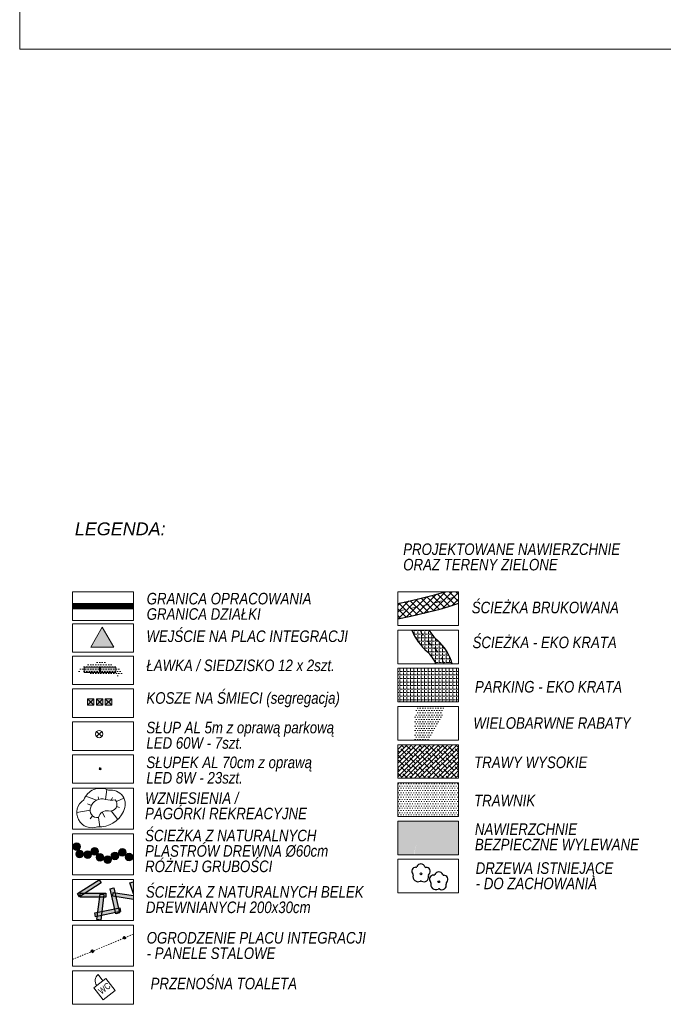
# Model space of a CAD drawing. Header units: inches. Extents: x -32 to 818, y -661 to 218.
# Tile 2 of 256: x 392 to 443, y -11 to 66. Entities that reach past the tile are written whole.
import ezdxf

# ---------------------------------------------------------------- set-up
doc = ezdxf.new("R2010")
doc.units = ezdxf.units.IN
doc.header["$LTSCALE"] = 0.01
doc.header["$MEASUREMENT"] = 0
for name, pattern in [('DASHDOT', [1, 0.5, -0.25, 0, -0.25]), ('DASHED', [0.75, 0.5, -0.25]), ('sm05_500', [1, 0.5, -0.5])]:
    doc.linetypes.add(name, pattern=pattern)
doc.layers.get('0').update_dxf_attribs({"lineweight": 5})
for name, color, linetype, lineweight in [('_at_bezpieczna_OBRYS', 30, 'Continuous', 25), ('_AT_próba projektowania', 30, 'Continuous', 9), ('_AT_wymiar', 1, 'Continuous', 18), ('_at_zabawki_', 240, 'Continuous', 5), ('_at_ŁAWKI LEŻAKI', 212, 'Continuous', 5)]:
    doc.layers.add(name, color=color, linetype=linetype, lineweight=lineweight)
for name, color, linetype, lineweight, true_color in [('_at_bezpieczna_szraf', 7, 'Continuous', 5, 0x990026), ('_at_drewno', 7, 'Continuous', 25, 0x503b2e), ('_AT_GRANICA DZIAŁKI', 7, 'Continuous', 30, 0x328b2c), ('_AT_GRANICA OPRACOWANIA', 7, 'Continuous', 50, 0xf17127), ('_at_parkingi', 7, 'Continuous', 9, 0x75a823), ('_AT_RABATY', 7, 'Continuous', 9, 0x993299), ('_AT_trawniki', 7, 'Continuous', 9, 0x008e00), ('_at_wyposażenie', 7, 'Continuous', 5, 0x557494), ('_at_ŚCIEŻKI', 7, 'Continuous', 15, 0x444041)]:
    doc.layers.add(name, color=color, linetype=linetype, lineweight=lineweight, true_color=true_color)
doc.layers.get('_AT_wymiar').off()
doc.styles.add('ARIAL', font='arial.ttf', dxfattribs={"height": 1})
picture_1 = doc.add_image_def('image2.jpg', size_in_pixel=(4690, 2966))

# ---------------------------------------------------------------- blocks, each defined once
blk = doc.blocks.new('PAGÓREK REKREACYJNY')
at = {"layer": '_AT_próba projektowania', "color": 251}
for points in [[(-0.8121938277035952, 2.17420238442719, 0.4463331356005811), (-2.753445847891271, 1.422964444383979, 0.9082063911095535), (-1.663818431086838, -0.6612222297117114, 0.3240328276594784), (0.3379315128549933, 0.5321159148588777, 0.6358193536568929)], [(-0.3011193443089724, 1.441350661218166, -0.7481691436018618), (-0.8121938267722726, 0.5729395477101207, 0.3900399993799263), (-1.603320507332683, 0.05345103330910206, -0.5837089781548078), (-2.208299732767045, 0.8512258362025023, -0.4066297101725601), (-1.06482251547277, 1.469501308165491, 0.1086182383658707)]]:
    blk.add_lwpolyline(points, format="xyb", close=True, dxfattribs=at)
for points in [[(-1.762265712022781, 1.392849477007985), (-2.594713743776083, 1.724756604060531)], [(-1.629663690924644, 1.666638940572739), (-1.573692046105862, 1.46952074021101)], [(-1.06482251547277, 1.469501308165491), (-0.9494109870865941, 2.234933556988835)], [(-0.5061308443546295, 1.613453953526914), (-0.6189427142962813, 1.412742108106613)], [(-0.2023031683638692, 1.290613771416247), (0.3710212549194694, 1.573345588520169)], [(-2.454030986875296, 1.128140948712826), (-2.156065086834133, 0.9825228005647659)], [(0.04566339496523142, 0.8422716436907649), (-0.1855110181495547, 0.9182847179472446)], [(-2.255468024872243, 0.6231654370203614), (-3.289512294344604, 0.4334088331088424)], [(-2.250016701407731, -0.0398512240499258), (-2.055144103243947, 0.1870318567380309)], [(-1.603320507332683, 0.05345103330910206), (-1.486965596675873, -0.669109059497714)], [(-1.11111006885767, 0.07773745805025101), (-1.309067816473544, 0.4674808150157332)], [(-0.6137176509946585, 0.5619343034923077), (-0.09915326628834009, -0.1040519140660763)]]:
    blk.add_lwpolyline(points, dxfattribs=at)
blk = doc.blocks.new('ławki 1')
at = {"layer": '_AT_trawniki'}
h = blk.add_hatch(dxfattribs=at)
h.set_pattern_fill('TRIDOTS', color=256, scale=0.2)
h.set_pattern_definition([(0, (0, 0), (0.1, 0.1732050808), [0, -0.2])])
edge = h.paths.add_edge_path()
edge.add_ellipse((-0.8044153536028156, -1.742378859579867), major_axis=(-2.64742784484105, 0), ratio=1, start_angle=280.98457747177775, end_angle=305.3259570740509, ccw=False)
edge.add_ellipse((-0.6373858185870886, -1.247443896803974), major_axis=(-2.20854142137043, 0), ratio=1, start_angle=253.7710653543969, end_angle=287.70036572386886, ccw=False)
edge.add_ellipse((-0.4176299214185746, -0.9419800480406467), major_axis=(-1.858084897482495, 0), ratio=1, start_angle=222.9629143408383, end_angle=257.6479223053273, ccw=False)
edge.add_ellipse((0.7446450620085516, 0.146664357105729), major_axis=(-0.265638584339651, 0), ratio=1, start_angle=96.09093337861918, end_angle=221.982498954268, ccw=False)
edge.add_ellipse((-1.102309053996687, -38.89179114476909), major_axis=(38.81963126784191, 0), ratio=1, start_angle=87.23131216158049, end_angle=88.92430498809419)
edge.add_ellipse((-0.8361253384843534, -4.267947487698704), major_axis=(4.214410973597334, 0), ratio=1, start_angle=83.69830346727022, end_angle=96.52070272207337)
edge.add_ellipse((-1.76616835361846, 3.471758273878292), major_axis=(-3.581613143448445, 0.01488053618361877), ratio=0.999853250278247, start_angle=82.5209329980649, end_angle=97.47906699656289, ccw=False)
edge.add_ellipse((-2.171399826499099, 0.1796601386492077), major_axis=(-0.2639296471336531, 0.1350535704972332), ratio=0.8993943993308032, start_angle=-30.96214470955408, end_angle=99.60673010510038, ccw=False)
at = {"layer": '_at_ŚCIEŻKI'}
h = blk.add_hatch(color=33, dxfattribs=at)
h.dxf.hatch_style = 1
h.paths.add_polyline_path([(-0.7594419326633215, 0.5591303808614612), (-0.7594419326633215, 0.1591303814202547), (-1.959441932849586, 0.1591303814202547), (-1.959441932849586, 0.5591303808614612)])
h.paths.add_polyline_path([(0.5097434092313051, 0.5591303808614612), (0.5097434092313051, 0.1591303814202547), (-0.6902565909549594, 0.1591303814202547), (-0.6902565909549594, 0.5591303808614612)])
at = {"layer": '_at_ŁAWKI LEŻAKI'}
for points in [[(-0.7594419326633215, 0.5591303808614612), (-0.7594419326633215, 0.1591303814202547), (-1.959441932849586, 0.1591303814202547), (-1.959441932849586, 0.5591303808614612)], [(0.5097434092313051, 0.5591303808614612), (0.5097434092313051, 0.1591303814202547), (-0.6902565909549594, 0.1591303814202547), (-0.6902565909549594, 0.5591303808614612)]]:
    blk.add_lwpolyline(points, close=True, dxfattribs=at)
blk = doc.blocks.new('SM SM')
at = {"layer": '_at_ŁAWKI LEŻAKI'}
h = blk.add_hatch(color=254, dxfattribs=at)
h.dxf.hatch_style = 1
h.paths.add_polyline_path([(-0.5215174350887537, 0.4995439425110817), (-0.0215174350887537, 0.4995439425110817), (-0.0215174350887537, -0.0004560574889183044), (-0.5215174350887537, -0.0004560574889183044)])
h.paths.add_polyline_path([(-1.218990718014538, 0.4995439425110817), (-0.7189907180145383, 0.4995439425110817), (-0.7189907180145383, -0.0004560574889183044), (-1.218990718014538, -0.0004560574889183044)])
h.paths.add_polyline_path([(-1.904119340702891, 0.4995439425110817), (-1.404119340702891, 0.4995439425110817), (-1.404119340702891, -0.0004560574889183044), (-1.904119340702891, -0.0004560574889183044)])
for points in [[(-1.904119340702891, 0.4995439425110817), (-1.404119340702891, 0.4995439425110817), (-1.404119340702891, -0.0004560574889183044), (-1.904119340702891, -0.0004560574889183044)], [(-1.218990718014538, 0.4995439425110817), (-0.7189907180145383, 0.4995439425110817), (-0.7189907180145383, -0.0004560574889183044), (-1.218990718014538, -0.0004560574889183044)], [(-0.5215174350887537, 0.4995439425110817), (-0.0215174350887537, 0.4995439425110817), (-0.0215174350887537, -0.0004560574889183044), (-0.5215174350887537, -0.0004560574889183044)]]:
    blk.add_lwpolyline(points, close=True, dxfattribs=at)
for points in [[(-1.404119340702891, 0.4995439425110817), (-1.904119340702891, -0.0004560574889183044)], [(-1.904119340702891, 0.4995439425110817), (-1.404119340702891, -0.0004560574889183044)], [(-0.7189907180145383, 0.4995439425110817), (-1.218990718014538, -0.0004560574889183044)], [(-1.218990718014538, 0.4995439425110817), (-0.7189907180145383, -0.0004560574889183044)], [(-0.0215174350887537, 0.4995439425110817), (-0.5215174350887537, -0.0004560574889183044)], [(-0.5215174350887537, 0.4995439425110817), (-0.0215174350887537, -0.0004560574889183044)]]:
    blk.add_lwpolyline(points, dxfattribs=at)
blk = doc.blocks.new('asasasa')
at = {"layer": '_AT_próba projektowania', "linetype": 'Continuous'}
h = blk.add_hatch(color=0, dxfattribs=at)
h.dxf.hatch_style = 1
h.paths.add_polyline_path([(0.9447429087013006, 6.613200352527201), (-5.254828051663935, 4.124771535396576), (0, 0)])
at = {"layer": '_AT_próba projektowania', "color": 0, "linetype": 'Continuous', "lineweight": 0}
blk.add_lwpolyline([(0.9447429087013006, 6.613200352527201), (-5.254828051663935, 4.124771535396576), (0, 0)], close=True, dxfattribs=at)
blk = doc.blocks.new('QEWRTQWTERWTEWRTTRE')
at = {"layer": '_at_ŁAWKI LEŻAKI', "linetype": 'Continuous'}
blk.add_lwpolyline([(-18.07124509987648, 20.43313095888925), (-17.47124509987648, 20.43313095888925), (-17.47124509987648, 21.03313095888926)], dxfattribs=at)
blk.add_lwpolyline([(-18.37124509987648, 20.43313095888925), (-17.17124509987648, 20.43313095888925), (-17.17124509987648, 19.23313095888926), (-18.37124509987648, 19.23313095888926)], close=True, dxfattribs=at)
blk.add_arc((-17.47124509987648, 20.43313095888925), 0.6000000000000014, 90.00000000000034, 180.0000000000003, dxfattribs=at)
at = {"layer": '_at_ŁAWKI LEŻAKI', "linetype": 'Continuous', "insert": (-18.21589458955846, 20.13533700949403), "char_height": 0.5, "width": 18.04906746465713, "attachment_point": 1, "style": 'ARIAL'}
blk.add_mtext('\\pxsm0.8;{\\fArial Narrow|b0|i0|c238|p34;WC}', dxfattribs=at)
blk = doc.blocks.new('LISCIASTE')
at = {"layer": '_AT_trawniki', "color": 126, "lineweight": 30}
blk.add_circle((4.263256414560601e-14, 0), 0.06778779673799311, dxfattribs=at)
for centre, radius, start, end in [((-0.00311174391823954, 0.4399035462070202), 0.3318704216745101, 19.87530326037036, 158.5436810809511), ((-0.4213443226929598, 0.2054152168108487), 0.3042905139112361, 84.69887283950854, 224.797356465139), ((-0.3992775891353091, 0.606539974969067), 0.09832184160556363, 273.525873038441, 332.604421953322), ((0.3821248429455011, 0.581472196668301), 0.07857899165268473, 201.4545276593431, 269.9898955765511), ((0.4028229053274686, 0.1942944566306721), 0.309293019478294, 316.1529875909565, 93.8397062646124), ((-0.6865286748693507, -0.07021109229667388), 0.07857899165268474, 342.6450566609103, 51.18042457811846), ((-0.2300715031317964, -0.2132368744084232), 0.3997614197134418, 162.5937727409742, 297.5780967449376), ((0.00977584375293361, -0.6492286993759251), 0.09832184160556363, 64.77679988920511, 123.8553488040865), ((0.2463819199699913, -0.2800428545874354), 0.3412393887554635, 235.2088526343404, 15.83524049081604), ((0.7078295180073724, -0.1364343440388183), 0.1424103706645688, 125.1296235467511, 200.766828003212)]:
    blk.add_arc(centre, radius, start, end, dxfattribs=at)
blk = doc.blocks.new('LAMPA')
at = {"layer": '_at_wyposażenie', "color": 5, "lineweight": 20}
for p, q in [((0.2023125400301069, -0.2023125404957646), (-0.2023125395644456, 0.2023125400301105)), ((-0.2023125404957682, -0.2023125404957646), (0.2023125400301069, 0.2023125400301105))]:
    blk.add_line(p, q, dxfattribs=at)
blk.add_circle((-2.328306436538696e-10, -2.328270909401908e-10), 0.2861131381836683, dxfattribs=at)
blk = doc.blocks.new('lampa_2')
at = {"layer": '_at_wyposażenie', "color": 5, "lineweight": 30}
blk.add_lwpolyline([(-0.07499999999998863, -0.05000000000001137), (0.07499999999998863, -0.05000000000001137), (0.07499999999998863, 0.04999999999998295), (-0.07499999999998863, 0.04999999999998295)], close=True, dxfattribs=at)
at = {"layer": '_at_wyposażenie', "color": 5}
for points in [[(-0.07499999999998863, 0.04999999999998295), (0.07499999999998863, -0.05000000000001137)], [(0.07499999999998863, 0.04999999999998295), (-0.07499999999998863, -0.05000000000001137)]]:
    blk.add_lwpolyline(points, dxfattribs=at)

msp = doc.modelspace()

# ---------------------------------------------------------------- hatches: boundary and pattern name
at = {"layer": '_at_bezpieczna_szraf', "true_color": 0xd63e55}
h = msp.add_hatch(color=13, dxfattribs=at)
h.dxf.hatch_style = 1
h.paths.add_polyline_path([(425.8025112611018, 10.26846731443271), (425.309556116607, 10.10295228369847)])
h.paths.add_polyline_path([(426.637141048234, 0.7855880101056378), (421.9084666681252, 0.7855880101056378), (421.9084666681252, 3.405961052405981), (426.637141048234, 3.405961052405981)])
edge = h.paths.add_edge_path()
edge.add_line((426.637141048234, 3.405961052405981), (426.637141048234, 0.7855880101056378))
edge.add_line((426.637141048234, 0.7855880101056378), (423.1691427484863, 0.7855880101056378))
edge.add_arc((427.8827631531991, 0.07816351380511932), 4.766410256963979, 135.71908116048, 171.4646999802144, ccw=False)
edge.add_line((424.4703695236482, 3.405961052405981), (426.637141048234, 3.405961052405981))
at = {"layer": '_at_bezpieczna_szraf', "true_color": 0xe9e5ce}
h = msp.add_hatch(color=254, dxfattribs=at)
h.dxf.hatch_style = 1
edge = h.paths.add_edge_path()
edge.add_line((426.637141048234, 0.7855880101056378), (423.1981459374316, 0.7855880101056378))
edge.add_arc((427.607348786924, 0.2638920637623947), 4.439959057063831, 134.953556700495, 173.2521478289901, ccw=False)
edge.add_line((424.4703695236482, 3.405961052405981), (426.637141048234, 3.405961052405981))
edge.add_line((426.637141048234, 3.405961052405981), (426.637141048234, 0.7855880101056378))
at = {"layer": '_at_parkingi', "lineweight": 5}
h = msp.add_hatch(dxfattribs=at)
h.set_pattern_fill('ANGLE', color=256)
h.set_pattern_definition([(0, (242.2514563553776, 1.196785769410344), (0, 0.275), [0.2, -0.075]), (90, (242.2514563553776, 1.196785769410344), (-0.275, 1.683889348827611e-17), [0.2, -0.075])])
h.paths.add_polyline_path([(422.9991523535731, 18.2903292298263), (423.6537491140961, 18.29032922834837, 0.1055700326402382), (424.5971734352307, 17.06383383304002, 0.0007680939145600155), (424.60585643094, 17.05647230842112, -0.1223113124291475), (425.5233709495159, 15.66995618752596), (424.8779775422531, 15.66995618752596, 0.1021028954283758), (424.2083434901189, 16.60687508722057, -0.12215887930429)])
h.paths.add_polyline_path([(423.6537491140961, 18.2903292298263), (424.3339387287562, 18.29032922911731, 0.08342694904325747), (425.0018023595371, 17.50744808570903, -0.1364073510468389), (426.1542258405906, 15.66995618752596), (425.5233709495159, 15.66995618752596, 0.1223113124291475), (424.60585643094, 17.05647230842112, 0.0008256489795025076), (424.5971734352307, 17.06383383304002, -0.1055700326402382), (423.6537491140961, 18.29032922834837)])
h = msp.add_hatch(dxfattribs=at)
h.set_pattern_fill('ANGLE', color=256)
h.set_pattern_definition([(0, (-6571057.676698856, -5534581.308505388), (0, 0.275), [0.2, -0.075]), (90, (-6571057.676698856, -5534581.308505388), (-0.275, 1.683889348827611e-17), [0.2, -0.075])])
h.paths.add_polyline_path([(421.9084666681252, 15.31345559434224), (426.637141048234, 15.31345559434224), (426.637141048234, 12.69308255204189), (421.9084666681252, 12.69308255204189)])
at = {"layer": '_AT_RABATY'}
h = msp.add_hatch(dxfattribs=at)
h.set_pattern_fill('TRIDOTS', color=256, scale=0.2)
h.set_pattern_definition([(0, (2.561139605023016, 2.665130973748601), (0.1, 0.1732050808), [0, -0.2])])
h.paths.add_polyline_path([(423.2243790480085, 11.40610782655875), (423.3311562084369, 12.2135757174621), (423.3472228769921, 12.33658195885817), (425.527724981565, 12.33658195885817), (425.5304350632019, 12.29978222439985), (425.5054048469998, 12.07338803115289), (425.4459198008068, 11.84107783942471), (425.3585075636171, 11.60671696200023), (425.1260120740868, 11.14730440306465), (424.8599053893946, 10.72550488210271), (424.6004486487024, 10.34322360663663), (424.3709495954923, 9.961233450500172), (424.2654923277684, 9.71620891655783), (423.1989101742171, 9.71620891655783), (423.1835471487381, 9.988012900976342), (423.1815391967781, 10.72167229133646)])
at = {"layer": '_AT_trawniki'}
h = msp.add_hatch(dxfattribs=at)
h.set_pattern_fill('TRIDOTS', color=256, scale=0.2)
h.set_pattern_definition([(0, (2.561139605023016, 0.4224299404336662), (0.1, 0.1732050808), [0, -0.2])])
h.paths.add_polyline_path([(421.9084666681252, 6.382834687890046), (426.637141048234, 6.382834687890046), (426.637141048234, 3.762461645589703), (421.9084666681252, 3.762461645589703)])
at = {"layer": '_at_wyposażenie'}
h = msp.add_hatch(dxfattribs=at)
h.set_pattern_fill('ANSI38', color=256, scale=2)
h.set_pattern_definition([(45, (2.561139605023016, 2.936690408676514), (-0.1767766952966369, 0.1767766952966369), []), (135, (2.561139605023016, 2.936690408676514), (-0.5303300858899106, 0.1767766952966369), [0.625, -0.375])])
h.paths.add_polyline_path([(421.9084666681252, 9.35970832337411), (426.637141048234, 9.35970832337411), (426.637141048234, 6.739335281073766), (421.9084666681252, 6.739335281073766)])
at = {"layer": '_at_ŚCIEŻKI', "lineweight": 5, "true_color": 0x566061}
h = msp.add_hatch(dxfattribs=at)
h.set_pattern_fill('ANSI37', color=251, scale=3)
h.set_pattern_definition([(45, (-6571057.676698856, -5534581.858245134), (-0.2651650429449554, 0.2651650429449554), []), (135, (-6571057.676698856, -5534581.858245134), (-0.2651650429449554, -0.2651650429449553), [])])
h.paths.add_polyline_path([(426.637141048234, 21.26720286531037), (426.637141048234, 18.73237476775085), (421.9084666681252, 18.73237476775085), (421.9084666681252, 20.37226147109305), (422.6670796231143, 20.52957207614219), (423.8413299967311, 20.79579208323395), (424.7713734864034, 21.03092340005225), (425.5066373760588, 21.24187274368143), (425.945629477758, 21.26720286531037), (426.4804415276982, 21.26720286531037), (426.5624200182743, 21.26720286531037)])
h.paths.add_polyline_path([(426.637141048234, 18.73237476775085), (421.9084666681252, 18.73237476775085), (421.9084666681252, 19.14673260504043), (422.9215914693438, 19.35682033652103), (424.1210982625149, 19.62876634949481), (425.0839821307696, 19.87220028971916), (425.8593023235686, 20.094641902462), (426.4961180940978, 20.30361093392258), (426.637141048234, 20.35591543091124)])
at = {"layer": '_at_ŚCIEŻKI', "true_color": 0xb19e5d}
h = msp.add_hatch(color=33, dxfattribs=at)
h.dxf.hatch_style = 1
edge = h.paths.add_edge_path()
edge.add_ellipse((396.9091298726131, 1.402589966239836), major_axis=(0.3, 0), ratio=1, start_angle=0, end_angle=360)
at = {"layer": '_at_ŚCIEŻKI', "true_color": 0xaa8968}
h = msp.add_hatch(color=45, dxfattribs=at)
h.dxf.hatch_style = 1
edge = h.paths.add_edge_path()
edge.add_ellipse((397.1465229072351, 0.8403433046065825), major_axis=(0.3, 0), ratio=1, start_angle=0, end_angle=360)
at = {"layer": '_at_ŚCIEŻKI', "true_color": 0xb19e5d}
h = msp.add_hatch(color=33, dxfattribs=at)
h.dxf.hatch_style = 1
edge = h.paths.add_edge_path()
edge.add_ellipse((397.7565596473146, 0.7805513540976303), major_axis=(0.3, 0), ratio=1, start_angle=0, end_angle=360)
at = {"layer": '_at_ŚCIEŻKI', "true_color": 0xaa8968}
h = msp.add_hatch(color=45, dxfattribs=at)
h.dxf.hatch_style = 1
edge = h.paths.add_edge_path()
edge.add_ellipse((398.3084993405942, 1.052747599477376), major_axis=(0.3, 0), ratio=1, start_angle=0, end_angle=360)
h = msp.add_hatch(color=45, dxfattribs=at)
h.dxf.hatch_style = 1
edge = h.paths.add_edge_path()
edge.add_ellipse((398.7333079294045, 0.5779615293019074), major_axis=(0.3, 0), ratio=1, start_angle=0, end_angle=360)
at = {"layer": '_at_ŚCIEŻKI', "true_color": 0xb19e5d}
h = msp.add_hatch(color=33, dxfattribs=at)
h.dxf.hatch_style = 1
edge = h.paths.add_edge_path()
edge.add_ellipse((399.8827899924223, 0.690410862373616), major_axis=(0.3, 0), ratio=1, start_angle=0, end_angle=360)
at = {"layer": '_at_ŚCIEŻKI', "true_color": 0xaa8968}
h = msp.add_hatch(color=45, dxfattribs=at)
h.dxf.hatch_style = 1
edge = h.paths.add_edge_path()
edge.add_ellipse((400.4700253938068, 0.9652870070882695), major_axis=(0.3, 0), ratio=1, start_angle=0, end_angle=360)
h = msp.add_hatch(color=45, dxfattribs=at)
h.dxf.hatch_style = 1
edge = h.paths.add_edge_path()
edge.add_ellipse((400.99543708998, 0.6016617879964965), major_axis=(0.3, 0), ratio=1, start_angle=0, end_angle=360)
at = {"layer": '_at_ŚCIEŻKI', "true_color": 0xb19e5d}
h = msp.add_hatch(color=33, dxfattribs=at)
h.dxf.hatch_style = 1
edge = h.paths.add_edge_path()
edge.add_ellipse((399.320543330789, 0.390545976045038), major_axis=(0.3, 0), ratio=1, start_angle=0, end_angle=360)
at = {"layer": '_at_ŚCIEŻKI', "true_color": 0xaa8968}
h = msp.add_hatch(color=45, dxfattribs=at)
h.dxf.hatch_style = 1
h.paths.add_polyline_path([(396.9663066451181, -2.23821105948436), (398.6523638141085, -1.162473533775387), (398.8137244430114, -1.415382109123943), (397.127667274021, -2.491119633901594)])
h = msp.add_hatch(color=45, dxfattribs=at)
h.dxf.hatch_style = 1
h.paths.add_polyline_path([(398.3143870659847, -3.754120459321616), (400.2723697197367, -3.346316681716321), (400.3335402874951, -3.640014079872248), (398.3755576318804, -4.047817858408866)])
h.paths.add_polyline_path([(397.1672299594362, -2.211052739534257), (399.1672299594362, -2.211052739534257), (399.1672299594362, -2.511052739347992), (397.1672299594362, -2.511052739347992)])
h.paths.add_polyline_path([(401.3205194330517, -1.655638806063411), (401.1966712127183, -1.655638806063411), (401.1966712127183, -1.355638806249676), (401.3205194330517, -1.355638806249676)])
h.paths.add_polyline_path([(401.3205194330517, -2.706003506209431), (399.7113458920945, -2.446509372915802), (399.759106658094, -2.150335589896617), (401.3205194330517, -2.402127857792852)])
h = msp.add_hatch(color=45, dxfattribs=at)
h.dxf.hatch_style = 1
h.paths.add_polyline_path([(399.7975170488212, -1.799176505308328), (400.2431491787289, -3.748897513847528), (399.9506910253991, -3.815742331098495), (399.5050588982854, -1.866021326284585)])
h.paths.add_polyline_path([(398.4798815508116, -4.267409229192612), (398.737033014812, -2.284009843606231), (399.0345429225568, -2.322582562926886), (398.7773914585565, -4.305981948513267)])
h.paths.add_polyline_path([(401.3205194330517, -2.254687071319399), (401.0391997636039, -1.41676160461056), (401.3205194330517, -1.32231316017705)])

# ---------------------------------------------------------------- linework, layer by layer
at = {"layer": '_at_drewno'}
for points in [[(396.9663066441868, -2.23821105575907), (398.6523638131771, -1.162473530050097), (398.8137244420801, -1.415382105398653), (397.1276672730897, -2.491119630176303), (396.9663066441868, -2.23821105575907)], [(396.9663066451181, -2.23821105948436), (398.6523638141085, -1.162473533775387), (398.8137244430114, -1.415382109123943), (397.127667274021, -2.491119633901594), (396.9663066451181, -2.23821105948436)], [(401.3205194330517, -2.254687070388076), (401.0391997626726, -1.41676160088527), (401.3235993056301, -1.321279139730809)], [(397.1672299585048, -2.211052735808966), (399.1672299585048, -2.211052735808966), (399.1672299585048, -2.511052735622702), (397.1672299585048, -2.511052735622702), (397.1672299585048, -2.211052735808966)], [(398.4798815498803, -4.267409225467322), (398.7370330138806, -2.284009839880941), (399.0345429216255, -2.322582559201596), (398.7773914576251, -4.305981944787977), (398.4798815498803, -4.267409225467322)], [(399.7975170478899, -1.799176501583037), (400.2431491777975, -3.748897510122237), (399.9506910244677, -3.815742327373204), (399.5050588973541, -1.866021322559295), (399.7975170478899, -1.799176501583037)], [(401.3205194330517, -2.70600350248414), (399.7113458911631, -2.446509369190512), (399.7591066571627, -2.150335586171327)], [(399.7591066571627, -2.150335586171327), (401.3205194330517, -2.402127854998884)], [(398.3143870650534, -3.754120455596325), (400.2723697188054, -3.34631667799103), (400.3335402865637, -3.640014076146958), (398.3755576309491, -4.047817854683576), (398.3143870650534, -3.754120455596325)]]:
    msp.add_lwpolyline(points, dxfattribs=at)
at = {"layer": '_AT_GRANICA DZIAŁKI'}
msp.add_line((401.3205194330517, 20.15335690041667), (396.591845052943, 20.15335690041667), dxfattribs=at)
at = {"layer": '_AT_GRANICA OPRACOWANIA', "linetype": 'DASHED', "lineweight": 60, "ltscale": 400, "const_width": 0.5}
msp.add_lwpolyline([(396.591845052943, 20.15335690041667), (401.3205194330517, 20.15335690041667)], dxfattribs=at)
at = {"layer": '_AT_próba projektowania', "color": 5, "linetype": 'sm05_500', "lineweight": 5, "ltscale": 100}
msp.add_arc((422.2730203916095, 14.51590259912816), 3.449147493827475, 19.54766665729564, 47.63003562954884, dxfattribs=at)
at = {"layer": '_at_wyposażenie', "color": 7, "linetype": 'DASHDOT', "lineweight": 5, "ltscale": 0.7}
msp.add_lwpolyline([(396.591845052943, -7.372878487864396), (401.3205194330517, -5.4137505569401)], dxfattribs=at)
at = {"layer": '_at_wyposażenie', "color": 7, "lineweight": 50}
for points in [[(400.5946475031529, -5.768672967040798), (400.6870230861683, -5.730374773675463), (400.6487248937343, -5.637999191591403), (400.5563493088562, -5.676297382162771)], [(398.1002490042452, -6.802102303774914), (398.1926245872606, -6.763804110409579), (398.1543263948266, -6.671428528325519), (398.0619508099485, -6.709726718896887)]]:
    msp.add_lwpolyline(points, close=True, dxfattribs=at)
at = {"layer": '_at_ŁAWKI LEŻAKI'}
for points in [[(396.591845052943, 21.26720286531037), (401.3205194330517, 21.26720286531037), (401.3205194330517, 19.03951093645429), (396.591845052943, 19.03951093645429)], [(421.9084666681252, 21.26720286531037), (426.637141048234, 21.26720286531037), (426.637141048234, 18.64682982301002), (421.9084666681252, 18.64682982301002)], [(396.591845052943, 18.78682646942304), (401.3205194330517, 18.78682646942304), (401.3205194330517, 16.55913454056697), (396.591845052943, 16.55913454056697)], [(421.9084666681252, 18.2903292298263), (426.637141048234, 18.2903292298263), (426.637141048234, 15.66995618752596), (421.9084666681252, 15.66995618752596)], [(396.591845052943, 16.26570467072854), (401.3205194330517, 16.26570467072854), (401.3205194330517, 14.03801274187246), (396.591845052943, 14.03801274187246)], [(421.9084666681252, 15.31345559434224), (426.637141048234, 15.31345559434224), (426.637141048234, 12.69308255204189), (421.9084666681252, 12.69308255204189)], [(396.591845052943, 13.70383746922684), (401.3205194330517, 13.70383746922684), (401.3205194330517, 11.47614554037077), (396.591845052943, 11.47614554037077)], [(421.9084666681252, 12.33658195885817), (426.637141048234, 12.33658195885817), (426.637141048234, 9.71620891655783), (421.9084666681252, 9.71620891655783)], [(396.591845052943, 11.14197026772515), (401.3205194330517, 11.14197026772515), (401.3205194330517, 8.914278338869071), (396.591845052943, 8.914278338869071)], [(421.9084666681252, 9.35970832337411), (426.637141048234, 9.35970832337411), (426.637141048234, 6.739335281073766), (421.9084666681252, 6.739335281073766)], [(396.591845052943, 8.580103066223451), (401.3205194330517, 8.580103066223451), (401.3205194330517, 6.352411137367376), (396.591845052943, 6.352411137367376)], [(421.9084666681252, 6.382834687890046), (426.637141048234, 6.382834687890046), (426.637141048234, 3.762461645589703), (421.9084666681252, 3.762461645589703)], [(396.591845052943, 5.973585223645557), (401.3205194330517, 5.973585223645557), (401.3205194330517, 2.773585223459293), (396.591845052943, 2.773585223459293)], [(421.9084666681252, 3.405961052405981), (426.637141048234, 3.405961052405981), (426.637141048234, 0.7855880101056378), (421.9084666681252, 0.7855880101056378)], [(396.591845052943, 2.417084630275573), (401.3205194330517, 2.417084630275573), (401.3205194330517, -0.7829153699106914), (396.591845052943, -0.7829153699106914)], [(421.9084666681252, 0.4290874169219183), (426.637141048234, 0.4290874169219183), (426.637141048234, -2.191285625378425), (421.9084666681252, -2.191285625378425)], [(421.9084666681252, 0.4290874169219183), (426.637141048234, 0.4290874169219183), (426.637141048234, -2.191285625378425), (421.9084666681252, -2.191285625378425)], [(421.9084666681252, 0.4290874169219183), (426.637141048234, 0.4290874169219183), (426.637141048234, -2.191285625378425), (421.9084666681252, -2.191285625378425)], [(396.591845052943, -1.139415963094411), (401.3205194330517, -1.139415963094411), (401.3205194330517, -4.339415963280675), (396.591845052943, -4.339415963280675)], [(396.591845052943, -4.695916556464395), (401.3205194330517, -4.695916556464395), (401.3205194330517, -7.89591655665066), (396.591845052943, -7.89591655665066)], [(396.591845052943, -8.25241714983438), (401.3205194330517, -8.25241714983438), (401.3205194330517, -10.87279019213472), (396.591845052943, -10.87279019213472)]]:
    msp.add_lwpolyline(points, close=True, dxfattribs=at)
at = {"layer": '_at_ŚCIEŻKI', "color": 5, "lineweight": 30}
msp.add_lwpolyline([(421.9084666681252, 20.37226147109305), (422.6670796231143, 20.52957207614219), (423.8413299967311, 20.79579208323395), (424.7713734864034, 21.03092340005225), (425.5066373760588, 21.24187274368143), (425.5838288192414, 21.26720286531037), (425.5838288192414, 21.26720286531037), (425.5838288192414, 21.26720286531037)], dxfattribs=at)
at = {"layer": '_at_ŚCIEŻKI', "color": 5, "linetype": 'sm05_500', "lineweight": 5, "ltscale": 100, "flags": 128}
msp.add_lwpolyline([(421.9084666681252, 19.75949703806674), (422.794335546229, 19.94319620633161), (423.981214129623, 20.21227921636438), (424.9276778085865, 20.4515618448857), (425.6829698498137, 20.66825732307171), (426.2981858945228, 20.87013847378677), (426.637141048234, 20.9958547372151)], dxfattribs=at)
at = {"layer": '_at_ŚCIEŻKI', "color": 5, "lineweight": 30, "flags": 128}
msp.add_lwpolyline([(426.637141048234, 20.35591543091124), (426.4961180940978, 20.30361093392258), (425.8593023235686, 20.094641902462), (425.0839821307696, 19.87220028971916), (424.1210982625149, 19.62876634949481), (422.9215914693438, 19.35682033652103), (421.9084666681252, 19.14673260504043)], dxfattribs=at)
at = {"layer": '_at_ŚCIEŻKI'}
for centre in [(396.9091298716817, 1.402589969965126), (397.1465229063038, 0.8403433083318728), (397.7565596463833, 0.7805513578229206), (398.3084993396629, 1.052747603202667), (398.7333079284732, 0.5779615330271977), (399.8827899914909, 0.6904108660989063), (400.4700253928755, 0.9652870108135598), (400.9954370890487, 0.6016617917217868), (399.3205433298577, 0.3905459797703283)]:
    msp.add_circle(centre, 0.3, dxfattribs=at)
at = {"layer": '_at_ŚCIEŻKI', "color": 5, "lineweight": 30}
for centre, radius, start, end in [((426.9975501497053, 19.88630180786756), 4.305149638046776, 201.759562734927, 230.0049117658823), ((426.9975501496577, 19.88630180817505), 3.105149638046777, 210.9290379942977, 230.0049117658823), ((422.2730203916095, 14.51590259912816), 4.049147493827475, 16.55953584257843, 47.63003562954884), ((422.2730203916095, 14.51590259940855), 2.849147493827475, 23.89440110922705, 47.63003562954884)]:
    msp.add_arc(centre, radius, start, end, dxfattribs=at)
at = {"layer": '_at_ŚCIEŻKI', "color": 5, "linetype": 'sm05_500', "lineweight": 5, "ltscale": 100}
msp.add_arc((426.9975501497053, 19.88630180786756), 3.705149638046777, 205.5148129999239, 230.0049117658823, dxfattribs=at)

# ---------------------------------------------------------------- block references
at = {"rotation": 37.73302826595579}
msp.add_blockref('QEWRTQWTERWTEWRTTRE', (425.2679083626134, -14.50127674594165), dxfattribs=at)
at = {"layer": '_at_bezpieczna_OBRYS', "color": 254, "lineweight": 30, "true_color": 0xf1bad1}
for p in [(423.7181432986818, -0.70515875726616), (425.1047378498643, -1.320458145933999)]:
    msp.add_blockref('LISCIASTE', p, dxfattribs=at)
at = {"layer": '_AT_próba projektowania', "color": 2, "linetype": 'Continuous', "xscale": 0.27, "yscale": 0.27, "zscale": 0.27, "rotation": 38.13010236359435}
msp.add_blockref('asasasa', (399.8034759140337, 16.96472924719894), dxfattribs=at)
at = {"layer": '_AT_wymiar'}
msp.add_blockref('LAMPA', (398.6596929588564, 10.18691773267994), dxfattribs=at)
at = {"layer": '_at_wyposażenie', "color": 5, "rotation": 341.9763608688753}
msp.add_blockref('lampa_2', (398.7369893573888, 7.486818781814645), dxfattribs=at)
at = {"layer": '_at_ŁAWKI LEŻAKI'}
for name, p in [('ławki 1', (399.44284895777, 14.83310702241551)), ('SM SM', (399.6589727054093, 12.43673325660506)), ('PAGÓREK REKREACYJNY', (400.20626863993, 3.630494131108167))]:
    msp.add_blockref(name, p, dxfattribs=at)

# ---------------------------------------------------------------- texts
at = {"layer": '_at_zabawki_', "linetype": 'Continuous', "attachment_point": 1, "style": 'ARIAL'}
for s, insert, char_height, width in [('{\\fArial|b0|i1|c238|p34;LEGENDA:}', (396.7663335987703, 26.678839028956), 0.9999999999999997, 25.67450515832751), ('\\pxsm0.8;{\\fArial Narrow|b0|i1|c238|p34;PROJEKTOWANE NAWIERZCHNIE ORAZ TERENY ZIELONE}', (422.3361485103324, 25.04122750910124), 0.9, 18.30773633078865)]:
    msp.add_mtext(s, dxfattribs=dict(at, insert=insert, char_height=char_height, width=width))
at = {"layer": '_at_ŁAWKI LEŻAKI', "linetype": 'Continuous', "char_height": 0.9, "width": 18.04906746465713, "attachment_point": 1, "style": 'ARIAL'}
for s, insert in [('\\pxsm0.8;{\\fArial Narrow|b0|i1|c238|p34;GRANICA OPRACOWANIA\\PGRANICA DZIAŁKI}', (402.3627755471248, 21.19163079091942)), ('\\pxsm0.8;{\\fArial Narrow|b0|i1|c238|p34;ŚCIEŻKA BRUKOWANA}', (427.6754470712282, 20.49976149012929)), ('{\\fArial Narrow|b0|i1|c238|p34;WEJŚCIE NA PLAC INTEGRACJI}', (402.3396942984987, 18.26007409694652)), ('\\pxsm0.8;{\\fArial Narrow|b0|i1|c238|p34;ŚCIEŻKA - EKO KRATA}', (427.7368446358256, 17.78092173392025)), ('{\\fArial Narrow|b0|i1|c238|p34;ŁAWKA / SIEDZISKO 12 x 2szt.}', (402.3388971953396, 15.99010635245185)), ('\\pxsm0.8;{\\fArial Narrow|b0|i1|c238|p34;PARKING - EKO KRATA}', (427.9210373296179, 14.32406938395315)), ('\\pxsm0.8;{\\fArial Narrow|b0|i1|c238|p34;KOSZE NA ŚMIECI (segregacja)}', (402.3388971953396, 13.44726772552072)), ('\\pxsm0.8;{\\fArial Narrow|b0|i1|c238|p34;WIELOBARWNE RABATY}', (427.798242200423, 11.49486285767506)), ('\\pxsm0.8;{\\fArial Narrow|b0|i1|c238|p34;SŁUP AL 5m z oprawą parkową\\PLED 60W - 7szt.}', (402.3388971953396, 11.14264306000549)), ('\\pxsm0.8;{\\fArial Narrow|b0|i1|c238|p34;SŁUPEK AL 70cm z oprawą\\PLED 8W - 23szt.}', (402.3388971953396, 8.430665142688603)), ('\\pxsm0.8;{\\fArial Narrow|b0|i1|c238|p34;TRAWY WYSOKIE}', (427.8596397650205, 8.434290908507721)), ('\\pxsm0.8;{\\fArial Narrow|b0|i1|c238|p34;WZNIESIENIA /\\PPAGÓRKI REKREACYJNE}', (402.2360303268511, 5.645795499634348)), ('\\pxsm0.8;{\\fArial Narrow|b0|i1|c238|p34;TRAWNIK}', (427.8596397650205, 5.457417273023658)), ('\\pxsm0.8;{\\fArial Narrow|b0|i1|c238|p34;NAWIERZCHNIE\\PBEZPIECZNE WYLEWANE}', (427.9210373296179, 3.224319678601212)), ('\\pxsm0.8;{\\fArial Narrow|b0|i1|c238|p34;ŚCIEŻKA Z NATURALNYCH PLASTRÓW DREWNA %%C60cm\\PRÓŻNEJ GRUBOŚCI}', (402.2360303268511, 2.729084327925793)), ('\\pxsm0.8;{\\fArial Narrow|b0|i1|c238|p34;DRZEWA ISTNIEJĄCE\\P- DO ZACHOWANIA}', (427.9824348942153, 0.1942769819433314)), ('\\pxsm0.8;{\\fArial Narrow|b0|i1|c238|p34;ŚCIEŻKA Z NATURALNYCH BELEK DREWNIANYCH 200x30cm}', (402.2974278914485, -1.661631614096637)), ('\\pxsm0.8;{\\fArial Narrow|b0|i1|c238|p34;OGRODZENIE PLACU INTEGRACJI \\P- PANELE STALOWE}', (402.358825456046, -5.240205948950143)), ('\\pxsm0.8;{\\fArial Narrow|b0|i1|c238|p34;PRZENOŚNA TOALETA}', (402.6658132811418, -8.804989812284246))]:
    msp.add_mtext(s, dxfattribs=dict(at, insert=insert))

# ---------------------------------------------------------------- pictures from other files: only their frames are drawn
image = msp.add_image(picture_1, insert=(392.471645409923, 63.5495191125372), size_in_units=(198.54009951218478, 125.55862156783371), dxfattribs=dict(fade=30))
image.dxf.flags = 7

doc.saveas('drawing.dxf')
